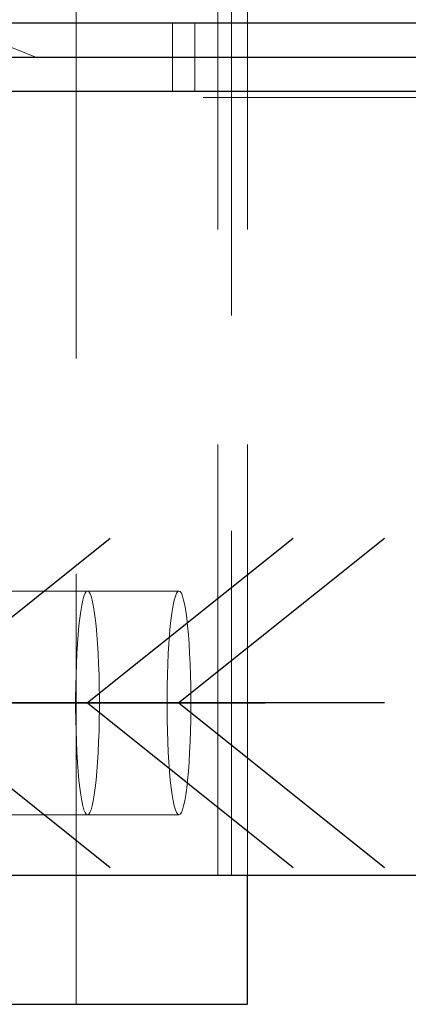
# Model space of a CAD drawing. Header units: millimetres. Extents: x 3536 to 4290, y 11030 to 11491.
# Tile 8 of 102: x 3593.79 to 3596.04, y 11074.54 to 11080.25. Entities that reach past the tile are written whole.
import ezdxf

# ---------------------------------------------------------------- set-up
doc = ezdxf.new("R2010")
doc.units = ezdxf.units.MM
doc.header["$LTSCALE"] = 10
doc.linetypes.add('HIDDEN', pattern=[0.375, 0.25, -0.125])
doc.linetypes.add('MITTE', pattern=[2, 1.25, -0.25, 0.25, -0.25])
doc.layers.get('Defpoints').update_dxf_attribs({"color": 1})
for name, color, linetype in [('PS_BOLT', 4, 'Continuous'), ('PS_MID', 5, 'MITTE'), ('PS_SHAPE', 3, 'Continuous')]:
    doc.layers.add(name, color=color, linetype=linetype)
for name, color, linetype, lineweight in [('PS_DIM', 4, 'Continuous', 13), ('PS_Hidden', 2, 'HIDDEN', 9), ('PS_Pos', 1, 'Continuous', 15), ('PS_SOLID', 7, 'Continuous', 30)]:
    doc.layers.add(name, color=color, linetype=linetype, lineweight=lineweight)
doc.styles.add('simplex', font='simplex.shx', dxfattribs={"width": 0.75})
doc.dimstyles.new('1_20_GŁ_DS1-LS20', dxfattribs={"dimtxt": 2, "dimasz": 2, "dimexe": 2, "dimexo": 5, "dimgap": 1, "dimtad": 1, "dimjust": 4, "dimdec": 0, "dimlfac": 20, "dimtxsty": 'simplex', "dimblk1": 'NONE', "dimsah": 1, "dimcen": 2, "dimclrd": 256, "dimclre": 256, "dimclrt": 4, "dimadec": 1, "dimazin": 0, "dimtfac": 1, "dimtdec": 0, "dimtmove": 2, "dimatfit": 3, "dimfxl": 1, "dimarcsym": 0})

# ---------------------------------------------------------------- blocks, each defined once
blk = doc.blocks.new('*D96')
at = {"layer": 'Defpoints', "color": 0, "transparency": 16777216}
for p in [(3591.0213, 11097.831), (3589.6555, 11085.5365), (3591.0213, 11075.2865)]:
    blk.add_point(p, dxfattribs=at)
at = {"layer": 'PS_DIM', "lineweight": -2, "transparency": 16777216}
for p, q in [((3589.6555, 11090.5365), (3589.6555, 11099.831)), ((3591.0213, 11080.2865), (3591.0213, 11099.831)), ((3589.6555, 11097.831), (3587.6555, 11097.831)), ((3589.6555, 11097.831), (3591.0213, 11097.831)), ((3593.0213, 11097.831), (3595.0213, 11097.831))]:
    blk.add_line(p, q, dxfattribs=at)
at = {"layer": 'PS_DIM', "transparency": 16777216}
blk.add_solid([(3593.0213, 11098.1643), (3593.0213, 11097.4977), (3591.0213, 11097.831)], dxfattribs=at)
at = {"layer": 'PS_DIM', "color": 4, "transparency": 16777216, "insert": (3587.6355, 11094.6681), "char_height": 2, "attachment_point": 5, "rotation": 90, "style": 'simplex'}
blk.add_mtext('-27', dxfattribs=at)
blk = doc.blocks.new('_None')
blk = doc.blocks.new('*D97')
at = {"layer": 'Defpoints', "color": 0, "transparency": 16777216}
for p in [(3591.0213, 11097.831), (3591.0213, 11082.172), (3591.0213, 11075.2865)]:
    blk.add_point(p, dxfattribs=at)
at = {"layer": 'PS_DIM', "lineweight": -2, "transparency": 16777216}
for p, q in [((3591.0213, 11080.2865), (3591.0213, 11099.831)), ((3591.0213, 11087.172), (3591.0213, 11099.831)), ((3591.0213, 11097.831), (3589.0213, 11097.831)), ((3593.0213, 11097.831), (3595.0213, 11097.831))]:
    blk.add_line(p, q, dxfattribs=at)
at = {"layer": 'PS_DIM', "transparency": 16777216}
blk.add_solid([(3593.0213, 11098.1643), (3593.0213, 11097.4977), (3591.0213, 11097.831)], dxfattribs=at)
at = {"layer": 'PS_DIM', "color": 4, "transparency": 16777216, "insert": (3592.8482, 11096.311), "char_height": 2, "attachment_point": 5, "rotation": 90, "style": 'simplex'}
blk.add_mtext('0', dxfattribs=at)
blk = doc.blocks.new('*D98')
at = {"layer": 'Defpoints', "color": 0, "transparency": 16777216}
for p in [(3596.3492, 11097.831), (3596.3492, 11086.3365), (3591.0213, 11075.2865)]:
    blk.add_point(p, dxfattribs=at)
at = {"layer": 'PS_DIM', "lineweight": -2, "transparency": 16777216}
for p, q in [((3591.0213, 11080.2865), (3591.0213, 11099.831)), ((3596.3492, 11091.3365), (3596.3492, 11099.831)), ((3591.0213, 11097.831), (3594.3492, 11097.831))]:
    blk.add_line(p, q, dxfattribs=at)
at = {"layer": 'PS_DIM', "transparency": 16777216}
blk.add_solid([(3594.3492, 11098.1643), (3594.3492, 11097.4977), (3596.3492, 11097.831)], dxfattribs=at)
at = {"layer": 'PS_DIM', "color": 4, "transparency": 16777216, "insert": (3598.4312, 11095.0253), "char_height": 2, "attachment_point": 5, "rotation": 90, "style": 'simplex'}
blk.add_mtext('107', dxfattribs=at)
blk = doc.blocks.new('*D99')
at = {"layer": 'Defpoints', "color": 0, "transparency": 16777216}
for p in [(3766.6847, 11097.831), (3591.0213, 11075.2865), (3766.6847, 11074.5365)]:
    blk.add_point(p, dxfattribs=at)
at = {"layer": 'PS_DIM', "lineweight": -2, "transparency": 16777216}
for p, q in [((3591.0213, 11080.2865), (3591.0213, 11099.831)), ((3766.6847, 11079.5365), (3766.6847, 11099.831)), ((3591.0213, 11097.831), (3764.6847, 11097.831))]:
    blk.add_line(p, q, dxfattribs=at)
at = {"layer": 'PS_DIM', "transparency": 16777216}
blk.add_solid([(3764.6847, 11098.1643), (3764.6847, 11097.4977), (3766.6847, 11097.831)], dxfattribs=at)
at = {"layer": 'PS_DIM', "color": 4, "transparency": 16777216, "insert": (3764.6647, 11094.1681), "char_height": 2, "attachment_point": 5, "rotation": 90, "style": 'simplex'}
blk.add_mtext('4995', dxfattribs=at)
blk = doc.blocks.new('*X323')
at = {"color": 30, "linetype": 'Continuous'}
for p, q in [((3591.8504, 11077.2411), (3593.0436, 11076.2865)), ((3595.9024, 11077.2411), (3594.7092, 11076.2865)), ((3593.0436, 11076.2865), (3591.8504, 11075.3319)), ((3595.9024, 11076.2865), (3591.8504, 11076.2865)), ((3594.7092, 11076.2865), (3595.9024, 11075.3319))]:
    blk.add_line(p, q, dxfattribs=at)
blk = doc.blocks.new('*X325')
at = {"color": 30, "linetype": 'Continuous'}
for p, q in [((3590.2585, 11077.2411), (3591.4518, 11076.2865)), ((3594.3105, 11077.2411), (3593.1173, 11076.2865)), ((3591.4518, 11076.2865), (3590.2585, 11075.3319)), ((3594.3105, 11076.2865), (3590.2585, 11076.2865)), ((3593.1173, 11076.2865), (3594.3105, 11075.3319))]:
    blk.add_line(p, q, dxfattribs=at)
blk = doc.blocks.new('*X331')
at = {"layer": 'PS_Hidden', "color": 2, "linetype": 'HIDDEN'}
for p, q in [((3594.1128, 11074.5365), (3594.1128, 11085.5365)), ((3595.1071, 11075.2865), (3595.1071, 11085.5365)), ((3594.935, 11075.2865), (3594.935, 11084.7865)), ((3595.0146, 11084.7865), (3595.0146, 11075.2865)), ((3594.6727, 11080.2365), (3594.6727, 11079.8365)), ((3594.8023, 11080.2365), (3594.8023, 11079.8365)), ((3591.0992, 11079.8015), (3724.9347, 11079.8015)), ((3594.1785, 11076.9365), (3593.1842, 11076.9365)), ((3594.1579, 11076.9067), (3594.1647, 11076.9232)), ((3594.1647, 11076.9232), (3594.1716, 11076.9332)), ((3594.1716, 11076.9332), (3594.1785, 11076.9365)), ((3594.1785, 11076.9365), (3594.1855, 11076.9332)), ((3594.7092, 11076.9365), (3594.1785, 11076.9365)), ((3594.1855, 11076.9332), (3594.1924, 11076.9232)), ((3594.1924, 11076.9232), (3594.1992, 11076.9067)), ((3594.6885, 11076.9067), (3594.6953, 11076.9232)), ((3594.6953, 11076.9232), (3594.7022, 11076.9332)), ((3594.7022, 11076.9332), (3594.7092, 11076.9365)), ((3594.7092, 11076.9365), (3594.7162, 11076.9332)), ((3594.7162, 11076.9332), (3594.7231, 11076.9232)), ((3594.7231, 11076.9232), (3594.7298, 11076.9067)), ((3594.1451, 11076.8548), (3594.1513, 11076.8838)), ((3594.1513, 11076.8838), (3594.1579, 11076.9067)), ((3594.1992, 11076.9067), (3594.2058, 11076.8838)), ((3594.2058, 11076.8838), (3594.212, 11076.8548)), ((3594.6757, 11076.8548), (3594.682, 11076.8838)), ((3594.682, 11076.8838), (3594.6885, 11076.9067)), ((3594.7298, 11076.9067), (3594.7364, 11076.8838)), ((3594.7364, 11076.8838), (3594.7427, 11076.8548)), ((3594.1336, 11076.7797), (3594.1391, 11076.82)), ((3594.1391, 11076.82), (3594.1451, 11076.8548)), ((3594.212, 11076.8548), (3594.218, 11076.82)), ((3594.218, 11076.82), (3594.2235, 11076.7797)), ((3594.6642, 11076.7797), (3594.6698, 11076.82)), ((3594.6698, 11076.82), (3594.6757, 11076.8548)), ((3594.7427, 11076.8548), (3594.7486, 11076.82)), ((3594.7486, 11076.82), (3594.7541, 11076.7797)), ((3594.1285, 11076.7344), (3594.1336, 11076.7797)), ((3594.2235, 11076.7797), (3594.2285, 11076.7344)), ((3594.6592, 11076.7344), (3594.6642, 11076.7797)), ((3594.7541, 11076.7797), (3594.7592, 11076.7344)), ((3594.12, 11076.6304), (3594.124, 11076.6844)), ((3594.124, 11076.6844), (3594.1285, 11076.7344)), ((3594.2285, 11076.7344), (3594.2331, 11076.6844)), ((3594.2331, 11076.6844), (3594.2371, 11076.6304)), ((3594.6506, 11076.6304), (3594.6546, 11076.6844)), ((3594.6546, 11076.6844), (3594.6592, 11076.7344)), ((3594.7592, 11076.7344), (3594.7637, 11076.6844)), ((3594.7637, 11076.6844), (3594.7677, 11076.6304)), ((3594.1166, 11076.5728), (3594.12, 11076.6304)), ((3594.2371, 11076.6304), (3594.2405, 11076.5728)), ((3594.6472, 11076.5728), (3594.6506, 11076.6304)), ((3594.7677, 11076.6304), (3594.7711, 11076.5728)), ((3594.1139, 11076.5123), (3594.1166, 11076.5728)), ((3594.2405, 11076.5728), (3594.2432, 11076.5123)), ((3594.6445, 11076.5123), (3594.6472, 11076.5728)), ((3594.7711, 11076.5728), (3594.7739, 11076.5123)), ((3594.1118, 11076.4494), (3594.1139, 11076.5123)), ((3594.2432, 11076.5123), (3594.2453, 11076.4494)), ((3594.6424, 11076.4494), (3594.6445, 11076.5123)), ((3594.7739, 11076.5123), (3594.776, 11076.4494)), ((3594.1104, 11076.385), (3594.1118, 11076.4494)), ((3594.2453, 11076.4494), (3594.2467, 11076.385)), ((3594.641, 11076.385), (3594.6424, 11076.4494)), ((3594.776, 11076.4494), (3594.7774, 11076.385)), ((3594.1097, 11076.3194), (3594.1104, 11076.385)), ((3594.2467, 11076.385), (3594.2474, 11076.3194)), ((3594.6403, 11076.3194), (3594.641, 11076.385)), ((3594.7774, 11076.385), (3594.7781, 11076.3194)), ((3594.1097, 11076.2536), (3594.1097, 11076.3194)), ((3594.2474, 11076.3194), (3594.2474, 11076.2536)), ((3594.6403, 11076.2536), (3594.6403, 11076.3194)), ((3594.7781, 11076.3194), (3594.7781, 11076.2536)), ((3594.1104, 11076.1881), (3594.1097, 11076.2536)), ((3594.2474, 11076.2536), (3594.2467, 11076.1881)), ((3594.641, 11076.1881), (3594.6403, 11076.2536)), ((3594.7781, 11076.2536), (3594.7774, 11076.1881)), ((3594.1118, 11076.1236), (3594.1104, 11076.1881)), ((3594.2467, 11076.1881), (3594.2453, 11076.1236)), ((3594.6424, 11076.1236), (3594.641, 11076.1881)), ((3594.7774, 11076.1881), (3594.776, 11076.1236)), ((3594.1139, 11076.0608), (3594.1118, 11076.1236)), ((3594.2453, 11076.1236), (3594.2432, 11076.0608)), ((3594.6445, 11076.0608), (3594.6424, 11076.1236)), ((3594.776, 11076.1236), (3594.7739, 11076.0608)), ((3594.1166, 11076.0003), (3594.1139, 11076.0608)), ((3594.2432, 11076.0608), (3594.2405, 11076.0003)), ((3594.6472, 11076.0003), (3594.6445, 11076.0608)), ((3594.7739, 11076.0608), (3594.7711, 11076.0003)), ((3594.12, 11075.9427), (3594.1166, 11076.0003)), ((3594.2405, 11076.0003), (3594.2371, 11075.9427)), ((3594.6506, 11075.9427), (3594.6472, 11076.0003)), ((3594.7711, 11076.0003), (3594.7677, 11075.9427)), ((3594.124, 11075.8887), (3594.12, 11075.9427)), ((3594.2371, 11075.9427), (3594.2331, 11075.8887)), ((3594.6546, 11075.8887), (3594.6506, 11075.9427)), ((3594.7677, 11075.9427), (3594.7637, 11075.8887)), ((3594.1285, 11075.8387), (3594.124, 11075.8887)), ((3594.2331, 11075.8887), (3594.2285, 11075.8387)), ((3594.6592, 11075.8387), (3594.6546, 11075.8887)), ((3594.7637, 11075.8887), (3594.7592, 11075.8387)), ((3594.1336, 11075.7933), (3594.1285, 11075.8387)), ((3594.2285, 11075.8387), (3594.2235, 11075.7933)), ((3594.6642, 11075.7933), (3594.6592, 11075.8387)), ((3594.7592, 11075.8387), (3594.7541, 11075.7933)), ((3594.1391, 11075.753), (3594.1336, 11075.7933)), ((3594.2235, 11075.7933), (3594.218, 11075.753)), ((3594.6698, 11075.753), (3594.6642, 11075.7933)), ((3594.7541, 11075.7933), (3594.7486, 11075.753)), ((3594.1451, 11075.7182), (3594.1391, 11075.753)), ((3594.1513, 11075.6892), (3594.1451, 11075.7182)), ((3594.212, 11075.7182), (3594.2058, 11075.6892)), ((3594.218, 11075.753), (3594.212, 11075.7182)), ((3594.6757, 11075.7182), (3594.6698, 11075.753)), ((3594.682, 11075.6892), (3594.6757, 11075.7182)), ((3594.7427, 11075.7182), (3594.7364, 11075.6892)), ((3594.7486, 11075.753), (3594.7427, 11075.7182)), ((3594.1579, 11075.6663), (3594.1513, 11075.6892)), ((3594.1647, 11075.6498), (3594.1579, 11075.6663)), ((3594.1992, 11075.6663), (3594.1924, 11075.6498)), ((3594.2058, 11075.6892), (3594.1992, 11075.6663)), ((3594.6885, 11075.6663), (3594.682, 11075.6892)), ((3594.6953, 11075.6498), (3594.6885, 11075.6663)), ((3594.7298, 11075.6663), (3594.7231, 11075.6498)), ((3594.7364, 11075.6892), (3594.7298, 11075.6663)), ((3594.1785, 11075.6365), (3593.1842, 11075.6365)), ((3594.1716, 11075.6399), (3594.1647, 11075.6498)), ((3594.1785, 11075.6365), (3594.1716, 11075.6399)), ((3594.1855, 11075.6399), (3594.1785, 11075.6365)), ((3594.7092, 11075.6365), (3594.1785, 11075.6365)), ((3594.1924, 11075.6498), (3594.1855, 11075.6399)), ((3594.7022, 11075.6399), (3594.6953, 11075.6498)), ((3594.7092, 11075.6365), (3594.7022, 11075.6399)), ((3594.7162, 11075.6399), (3594.7092, 11075.6365)), ((3594.7231, 11075.6498), (3594.7162, 11075.6399))]:
    blk.add_line(p, q, dxfattribs=at)
at = {"layer": 'PS_MID', "color": 5, "linetype": 'MITTE'}
for p, q in [((3588.5213, 11080.0365), (3724.9347, 11080.0365)), ((3592.6842, 11076.2865), (3594.6785, 11076.2865)), ((3593.2148, 11076.2865), (3595.2092, 11076.2865))]:
    blk.add_line(p, q, dxfattribs=at)
at = {"layer": 'PS_SOLID', "color": 7, "linetype": 'Continuous'}
for p, q in [((3591.6973, 11080.2365), (3596.9874, 11080.2365)), ((3596.9874, 11079.8365), (3591.6973, 11079.8365)), ((3591.0213, 11075.2865), (3724.9347, 11075.2865)), ((3595.1071, 11074.5365), (3595.1071, 11075.2865)), ((3590.6499, 11074.5365), (3595.1071, 11074.5365))]:
    blk.add_line(p, q, dxfattribs=at)
blk = doc.blocks.new('*X332')
at = {"color": 30, "linetype": 'Continuous'}
for p, q in [((3591.3198, 11077.2411), (3592.513, 11076.2865)), ((3595.3718, 11077.2411), (3594.1785, 11076.2865)), ((3592.513, 11076.2865), (3591.3198, 11075.3319)), ((3595.3718, 11076.2865), (3591.3198, 11076.2865)), ((3594.1785, 11076.2865), (3595.3718, 11075.3319))]:
    blk.add_line(p, q, dxfattribs=at)
blk = doc.blocks.new('*X345')
at = {"color": 1}
blk.add_line((3593.8792, 11080.0365), (3586.5595, 11082.9245), dxfattribs=at)

msp = doc.modelspace()

# ---------------------------------------------------------------- block references
at = {"layer": 'PS_BOLT', "color": 30}
for name in ['*X325', '*X332', '*X323']:
    msp.add_blockref(name, (0, 0), dxfattribs=at)
at = {"layer": 'PS_Pos'}
msp.add_blockref('*X345', (0, 0), dxfattribs=at)
at = {"layer": 'PS_SHAPE'}
msp.add_blockref('*X331', (0, 0), dxfattribs=at)

# ---------------------------------------------------------------- dimensions: what is measured, and where the dimension line sits
at = {"layer": 'PS_DIM'}
for base, p1, p2, text, picture, middle in [((3591.0213, 11097.831), (3589.6555, 11085.5365), (3591.0213, 11075.2865), '-27', '*D96', (3587.6355, 11094.6681)), ((3766.6847, 11097.831), (3591.0213, 11075.2865), (3766.6847, 11074.5365), '4995', '*D99', (3764.6647, 11094.1681))]:
    dim = msp.add_linear_dim(base=base, p1=p1, p2=p2, text=text, dimstyle='1_20_GŁ_DS1-LS20', dxfattribs=at)
    dim.commit()
    dim.dimension.update_dxf_attribs({"geometry": picture, "text_midpoint": middle, "dimtype": 128, "text_rotation": 90})
for base, p1, p2, picture, middle in [((3591.021319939, 11097.8310061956), (3591.021319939, 11075.2865235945), (3591.021319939, 11082.1720392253), '*D97', (3592.8481745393, 11096.3110061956)), ((3596.3492, 11097.831), (3591.0213, 11075.2865), (3596.3492, 11086.3365), '*D98', (3598.4312, 11095.0253))]:
    dim = msp.add_linear_dim(base=base, p1=p1, p2=p2, dimstyle='1_20_GŁ_DS1-LS20', dxfattribs=at)
    dim.commit()
    dim.dimension.update_dxf_attribs({"geometry": picture, "text_midpoint": middle, "dimtype": 128, "text_rotation": 90})

doc.saveas('drawing.dxf')
